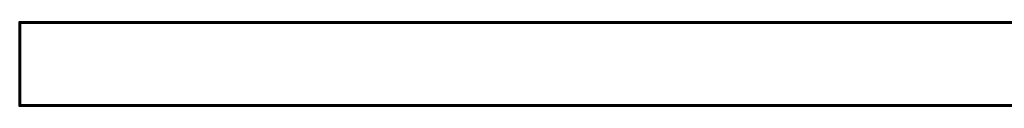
# Model space of a CAD drawing. Header units: millimetres. Extents: x -1875 to 2125, y -75 to 226.
# Tile 1 of 172: x -1875 to -96, y -75 to 75. Entities that reach past the tile are written whole.
import ezdxf

# ---------------------------------------------------------------- set-up
doc = ezdxf.new("R2010")
doc.units = ezdxf.units.MM
doc.layers.add('A-WALL', color=113, linetype='Continuous', lineweight=60)

msp = doc.modelspace()

# ---------------------------------------------------------------- meshes
at = {"layer": 'A-WALL'}
mesh = msp.add_polyface(dxfattribs=at)
corners = [(-1875, 75), (-1875, 75, 3000), (2125, 75, 3000), (2125, 75)]
mesh.append_faces([[corners[k] for k in face] for face in [(2, 3, 0, 1)]])
mesh = msp.add_polyface(dxfattribs=at)
corners = [(2125, -75), (-1875, -75), (-1875, 75), (2125, 75)]
mesh.append_faces([[corners[k] for k in face] for face in [(0, 1, 2, 3)]])
mesh = msp.add_polyface(dxfattribs=at)
corners = [(-1875, -75, 3000), (2125, -75, 3000), (2125, 75, 3000), (-1875, 75, 3000)]
mesh.append_faces([[corners[k] for k in face] for face in [(0, 1, 2, 3)]])
mesh = msp.add_polyface(dxfattribs=at)
corners = [(-1875, -75), (-1875, -75, 3000), (-1875, 75, 3000), (-1875, 75)]
mesh.append_faces([[corners[k] for k in face] for face in [(0, 1, 2, 3)]])
mesh = msp.add_polyface(dxfattribs=at)
corners = [(-1875, -75), (2125, -75), (2125, -75, 3000), (-1875, -75, 3000)]
mesh.append_faces([[corners[k] for k in face] for face in [(3, 0, 1, 2)]])

doc.saveas('drawing.dxf')
